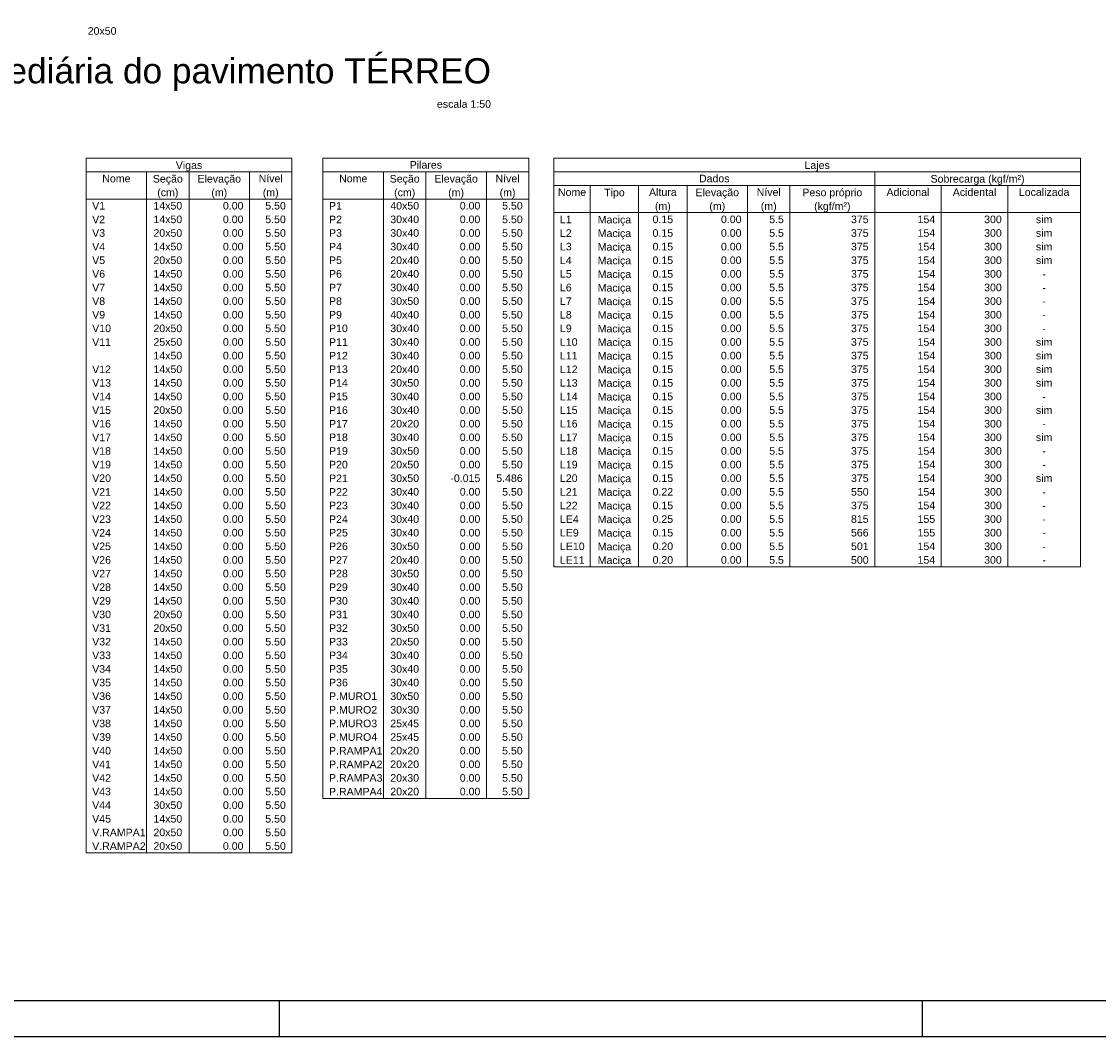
# Model space of a CAD drawing. Header units: millimetres. Extents: x 10 to 1250, y -62 to 528.
# Tile 96 of 193: x 63 to 93, y 133 to 162. Entities that reach past the tile are written whole.
import ezdxf

# ---------------------------------------------------------------- set-up
doc = ezdxf.new("R2010")
doc.units = ezdxf.units.MM
doc.header["$LTSCALE"] = 0.05
for name, color, linetype, lineweight in [('FO-Textos das vigas', 7, 'Continuous', 5), ('FO-Textos dos pilares', 7, 'Continuous', 5), ('FO-Títulos', 7, 'Continuous', 5)]:
    doc.layers.add(name, color=color, linetype=linetype, lineweight=lineweight)
doc.layers.add('FOLHA_PADRÃO', color=7, linetype='Continuous')
doc.styles.add('Arial', font='arial.ttf')

# ---------------------------------------------------------------- blocks, each defined once
blk = doc.blocks.new('A1EST. 1500')
at = {"layer": 'FOLHA_PADRÃO', "color": 1, "linetype": 'Continuous'}
for p, q in [((59.5, 0), (59.5, 1)), ((77.5, 0), (77.5, 1)), ((0, 0), (150.008, 0))]:
    blk.add_line(p, q, dxfattribs=at)
at = {"layer": 'FOLHA_PADRÃO', "color": 6, "linetype": 'Continuous'}
blk.add_lwpolyline([(149, 58.4), (149, 1), (1, 1), (1, 58.4), (149, 58.4)], dxfattribs=at)

msp = doc.modelspace()

# ---------------------------------------------------------------- linework, layer by layer
at = {"layer": 'FO-Textos das vigas'}
for p, q in [((64.3988, 157.7632), (70.1598, 157.7632)), ((64.3988, 157.7632), (64.3988, 138.3199)), ((70.1598, 157.7632), (70.1598, 138.3199)), ((77.4949, 157.7632), (92.2362, 157.7632)), ((77.4949, 157.7632), (77.4949, 157.3819)), ((92.2362, 157.7632), (92.2362, 157.3819)), ((64.3988, 157.3819), (70.1598, 157.3819)), ((66.0932, 157.3819), (66.0932, 138.3199)), ((67.2793, 157.3819), (67.2793, 138.3199)), ((68.9737, 157.3819), (68.9737, 138.3199)), ((77.4949, 157.3819), (92.2362, 157.3819)), ((77.4949, 157.3819), (92.2362, 157.3819)), ((77.4949, 157.3819), (77.4949, 146.326)), ((86.4753, 157.3819), (86.4753, 157.0007)), ((92.2362, 157.3819), (92.2362, 146.326)), ((77.4949, 157.0007), (92.2362, 157.0007)), ((78.5116, 157.0007), (78.5116, 146.326)), ((79.8671, 157.0007), (79.8671, 146.326)), ((81.2226, 157.0007), (81.2226, 146.326)), ((82.917, 157.0007), (82.917, 146.326)), ((84.1031, 157.0007), (84.1031, 146.326)), ((86.4753, 157.0007), (86.4753, 146.326)), ((88.3391, 157.0007), (88.3391, 146.326)), ((90.2029, 157.0007), (90.2029, 146.326)), ((64.3988, 156.6194), (70.1598, 156.6194)), ((77.4949, 156.2382), (92.2362, 156.2382)), ((77.4949, 146.326), (92.2362, 146.326)), ((64.3988, 138.3199), (70.1598, 138.3199))]:
    msp.add_line(p, q, dxfattribs=at)
at = {"layer": 'FO-Textos dos pilares'}
for p, q in [((71.0298, 157.7632), (76.7908, 157.7632)), ((71.0298, 157.7632), (71.0298, 139.8449)), ((76.7908, 157.7632), (76.7908, 139.8449)), ((71.0298, 157.3819), (76.7908, 157.3819)), ((72.7242, 157.3819), (72.7242, 139.8449)), ((73.9103, 157.3819), (73.9103, 139.8449)), ((75.6047, 157.3819), (75.6047, 139.8449)), ((71.0298, 156.6194), (76.7908, 156.6194)), ((71.0298, 139.8449), (76.7908, 139.8449))]:
    msp.add_line(p, q, dxfattribs=at)

# ---------------------------------------------------------------- block references
msp.add_blockref('A1EST. 1500', (10.3174, 133.1843))

# ---------------------------------------------------------------- texts
at = {"layer": 'FO-Textos das vigas', "linetype": 'Continuous', "char_height": 0.2118, "line_spacing_factor": 0.798, "style": 'Arial'}
for s, insert, attachment_point in [('Vigas', (67.2795, 157.3965), 8), ('Lajes', (84.8656, 157.3968), 8), ('Nível', (69.5668, 157.0854), 8), ('Nome', (65.246, 157.0854), 8), ('Seção', (66.6865, 157.0155), 8), ('Elevação', (68.1265, 157.0155), 8), ('Dados', (81.9851, 157.0854), 8), ('Sobrecarga (kgf/m²)', (89.3556, 157.0158), 8), ('(cm)', (66.6865, 156.6345), 8), ('(m)', (68.1265, 156.6345), 8), ('(m)', (69.5665, 156.6345), 8), ('Nome', (78.0033, 156.7042), 8), ('Tipo', (79.1896, 156.6338), 8), ('Altura', (80.5449, 156.7042), 8), ('Elevação', (82.0696, 156.6338), 8), ('Nível', (83.5101, 156.7042), 8), ('Peso próprio', (85.2896, 156.6338), 8), ('Adicional', (87.4072, 156.7042), 8), ('Acidental', (89.271, 156.7042), 8), ('Localizada', (91.2196, 156.7042), 8), ('V1', (64.5683, 156.3229), 7), ('14x50', (66.6863, 156.3229), 8), ('0.00', (68.8043, 156.3229), 9), ('5.50', (69.9904, 156.3229), 9), ('(m)', (80.5446, 156.2528), 8), ('(m)', (82.0696, 156.2528), 8), ('(m)', (83.5096, 156.2528), 8), ('(kgf/m²)', (85.2896, 156.2528), 8), ('V2', (64.5683, 155.9417), 7), ('14x50', (66.6863, 155.9417), 8), ('0.00', (68.8043, 155.9417), 9), ('5.50', (69.9904, 155.9417), 9), ('L1', (77.6644, 155.9417), 7), ('0.15', (80.5449, 155.9417), 8), ('0.00', (82.7476, 155.9417), 9), ('5.5', (83.9337, 155.9417), 9), ('375', (86.3058, 155.9417), 9), ('154', (88.1697, 155.9417), 9), ('300', (90.0335, 155.9417), 9), ('sim', (91.2196, 155.9417), 8), ('Maciça', (79.1896, 155.8718), 8), ('V3', (64.5683, 155.5604), 7), ('20x50', (66.6863, 155.5604), 8), ('0.00', (68.8043, 155.5604), 9), ('5.50', (69.9904, 155.5604), 9), ('L2', (77.6644, 155.5604), 7), ('Maciça', (79.1896, 155.4908), 8), ('0.15', (80.5449, 155.5604), 8), ('0.00', (82.7476, 155.5604), 9), ('5.5', (83.9337, 155.5604), 9), ('375', (86.3058, 155.5604), 9), ('154', (88.1697, 155.5604), 9), ('300', (90.0335, 155.5604), 9), ('sim', (91.2196, 155.5604), 8), ('V4', (64.5683, 155.1792), 7), ('14x50', (66.6863, 155.1792), 8), ('0.00', (68.8043, 155.1792), 9), ('5.50', (69.9904, 155.1792), 9), ('L3', (77.6644, 155.1792), 7), ('Maciça', (79.1896, 155.1098), 8), ('0.15', (80.5449, 155.1792), 8), ('0.00', (82.7476, 155.1792), 9), ('5.5', (83.9337, 155.1792), 9), ('375', (86.3058, 155.1792), 9), ('154', (88.1697, 155.1792), 9), ('300', (90.0335, 155.1792), 9), ('sim', (91.2196, 155.1792), 8), ('V5', (64.5683, 154.798), 7), ('20x50', (66.6863, 154.798), 8), ('0.00', (68.8043, 154.798), 9), ('5.50', (69.9904, 154.798), 9), ('L4', (77.6644, 154.798), 7), ('Maciça', (79.1896, 154.7278), 8), ('0.15', (80.5449, 154.798), 8), ('0.00', (82.7476, 154.798), 9), ('5.5', (83.9337, 154.798), 9), ('375', (86.3058, 154.798), 9), ('154', (88.1697, 154.798), 9), ('300', (90.0335, 154.798), 9), ('sim', (91.2196, 154.798), 8), ('V6', (64.5683, 154.4167), 7), ('14x50', (66.6863, 154.4167), 8), ('0.00', (68.8043, 154.4167), 9), ('5.50', (69.9904, 154.4167), 9), ('L5', (77.6644, 154.4167), 7), ('0.15', (80.5449, 154.4167), 8), ('0.00', (82.7476, 154.4167), 9), ('5.5', (83.9337, 154.4167), 9), ('375', (86.3058, 154.4167), 9), ('154', (88.1697, 154.4167), 9), ('300', (90.0335, 154.4167), 9), ('Maciça', (79.1896, 154.3468), 8), ('-', (91.2196, 154.4167), 8), ('V7', (64.5683, 154.0355), 7), ('14x50', (66.6863, 154.0355), 8), ('0.00', (68.8043, 154.0355), 9), ('5.50', (69.9904, 154.0355), 9), ('L6', (77.6644, 154.0355), 7), ('Maciça', (79.1896, 153.9658), 8), ('0.15', (80.5449, 154.0355), 8), ('0.00', (82.7476, 154.0355), 9), ('5.5', (83.9337, 154.0355), 9), ('375', (86.3058, 154.0355), 9), ('154', (88.1697, 154.0355), 9), ('300', (90.0335, 154.0355), 9), ('-', (91.2196, 154.0355), 8), ('V8', (64.5683, 153.6542), 7), ('14x50', (66.6863, 153.6542), 8), ('0.00', (68.8043, 153.6542), 9), ('5.50', (69.9904, 153.6542), 9), ('L7', (77.6644, 153.6542), 7), ('Maciça', (79.1896, 153.5848), 8), ('0.15', (80.5449, 153.6542), 8), ('0.00', (82.7476, 153.6542), 9), ('5.5', (83.9337, 153.6542), 9), ('375', (86.3058, 153.6542), 9), ('154', (88.1697, 153.6542), 9), ('300', (90.0335, 153.6542), 9), ('-', (91.2196, 153.6542), 8), ('V9', (64.5683, 153.273), 7), ('14x50', (66.6863, 153.273), 8), ('0.00', (68.8043, 153.273), 9), ('5.50', (69.9904, 153.273), 9), ('L8', (77.6644, 153.273), 7), ('Maciça', (79.1896, 153.2028), 8), ('0.15', (80.5449, 153.273), 8), ('0.00', (82.7476, 153.273), 9), ('5.5', (83.9337, 153.273), 9), ('375', (86.3058, 153.273), 9), ('154', (88.1697, 153.273), 9), ('300', (90.0335, 153.273), 9), ('V10', (64.5683, 152.8918), 7), ('20x50', (66.6863, 152.8918), 8), ('0.00', (68.8043, 152.8918), 9), ('5.50', (69.9904, 152.8918), 9), ('L9', (77.6644, 152.8918), 7), ('0.15', (80.5449, 152.8918), 8), ('0.00', (82.7476, 152.8918), 9), ('5.5', (83.9337, 152.8918), 9), ('375', (86.3058, 152.8918), 9), ('154', (88.1697, 152.8918), 9), ('300', (90.0335, 152.8918), 9), ('-', (91.2196, 153.273), 8), ('Maciça', (79.1896, 152.8218), 8), ('-', (91.2196, 152.8918), 8), ('V11', (64.5683, 152.5105), 7), ('25x50', (66.6863, 152.5105), 8), ('0.00', (68.8043, 152.5105), 9), ('5.50', (69.9904, 152.5105), 9), ('L10', (77.6644, 152.5105), 7), ('Maciça', (79.1896, 152.4408), 8), ('0.15', (80.5449, 152.5105), 8), ('0.00', (82.7476, 152.5105), 9), ('5.5', (83.9337, 152.5105), 9), ('375', (86.3058, 152.5105), 9), ('154', (88.1697, 152.5105), 9), ('300', (90.0335, 152.5105), 9), ('sim', (91.2196, 152.5105), 8), ('14x50', (66.6863, 152.1293), 8), ('0.00', (68.8043, 152.1293), 9), ('5.50', (69.9904, 152.1293), 9), ('L11', (77.6644, 152.1293), 7), ('Maciça', (79.1896, 152.0598), 8), ('0.15', (80.5449, 152.1293), 8), ('0.00', (82.7476, 152.1293), 9), ('5.5', (83.9337, 152.1293), 9), ('375', (86.3058, 152.1293), 9), ('154', (88.1697, 152.1293), 9), ('300', (90.0335, 152.1293), 9), ('sim', (91.2196, 152.1293), 8), ('V12', (64.5683, 151.748), 7), ('14x50', (66.6863, 151.748), 8), ('0.00', (68.8043, 151.748), 9), ('5.50', (69.9904, 151.748), 9), ('L12', (77.6644, 151.748), 7), ('Maciça', (79.1896, 151.6778), 8), ('0.15', (80.5449, 151.748), 8), ('0.00', (82.7476, 151.748), 9), ('5.5', (83.9337, 151.748), 9), ('375', (86.3058, 151.748), 9), ('154', (88.1697, 151.748), 9), ('300', (90.0335, 151.748), 9), ('sim', (91.2196, 151.748), 8), ('sim', (91.2196, 151.3668), 8), ('V13', (64.5683, 151.3668), 7), ('14x50', (66.6863, 151.3668), 8), ('0.00', (68.8043, 151.3668), 9), ('5.50', (69.9904, 151.3668), 9), ('L13', (77.6644, 151.3668), 7), ('Maciça', (79.1896, 151.2968), 8), ('0.15', (80.5449, 151.3668), 8), ('0.00', (82.7476, 151.3668), 9), ('5.5', (83.9337, 151.3668), 9), ('375', (86.3058, 151.3668), 9), ('154', (88.1697, 151.3668), 9), ('300', (90.0335, 151.3668), 9), ('V14', (64.5683, 150.9856), 7), ('14x50', (66.6863, 150.9856), 8), ('0.00', (68.8043, 150.9856), 9), ('5.50', (69.9904, 150.9856), 9), ('L14', (77.6644, 150.9856), 7), ('Maciça', (79.1896, 150.9158), 8), ('0.15', (80.5449, 150.9856), 8), ('0.00', (82.7476, 150.9856), 9), ('5.5', (83.9337, 150.9856), 9), ('375', (86.3058, 150.9856), 9), ('154', (88.1697, 150.9856), 9), ('300', (90.0335, 150.9856), 9), ('-', (91.2196, 150.9856), 8), ('V15', (64.5683, 150.6043), 7), ('20x50', (66.6863, 150.6043), 8), ('0.00', (68.8043, 150.6043), 9), ('5.50', (69.9904, 150.6043), 9), ('L15', (77.6644, 150.6043), 7), ('Maciça', (79.1896, 150.5348), 8), ('0.15', (80.5449, 150.6043), 8), ('0.00', (82.7476, 150.6043), 9), ('5.5', (83.9337, 150.6043), 9), ('375', (86.3058, 150.6043), 9), ('154', (88.1697, 150.6043), 9), ('300', (90.0335, 150.6043), 9), ('sim', (91.2196, 150.6043), 8), ('V16', (64.5683, 150.2231), 7), ('14x50', (66.6863, 150.2231), 8), ('0.00', (68.8043, 150.2231), 9), ('5.50', (69.9904, 150.2231), 9), ('L16', (77.6644, 150.2231), 7), ('0.15', (80.5449, 150.2231), 8), ('0.00', (82.7476, 150.2231), 9), ('5.5', (83.9337, 150.2231), 9), ('375', (86.3058, 150.2231), 9), ('154', (88.1697, 150.2231), 9), ('300', (90.0335, 150.2231), 9), ('Maciça', (79.1896, 150.1528), 8), ('-', (91.2196, 150.2231), 8), ('V17', (64.5683, 149.8418), 7), ('14x50', (66.6863, 149.8418), 8), ('0.00', (68.8043, 149.8418), 9), ('5.50', (69.9904, 149.8418), 9), ('L17', (77.6644, 149.8418), 7), ('Maciça', (79.1896, 149.7718), 8), ('0.15', (80.5449, 149.8418), 8), ('0.00', (82.7476, 149.8418), 9), ('5.5', (83.9337, 149.8418), 9), ('375', (86.3058, 149.8418), 9), ('154', (88.1697, 149.8418), 9), ('300', (90.0335, 149.8418), 9), ('sim', (91.2196, 149.8418), 8), ('V18', (64.5683, 149.4606), 7), ('14x50', (66.6863, 149.4606), 8), ('0.00', (68.8043, 149.4606), 9), ('5.50', (69.9904, 149.4606), 9), ('L18', (77.6644, 149.4606), 7), ('Maciça', (79.1896, 149.3908), 8), ('0.15', (80.5449, 149.4606), 8), ('0.00', (82.7476, 149.4606), 9), ('5.5', (83.9337, 149.4606), 9), ('375', (86.3058, 149.4606), 9), ('154', (88.1697, 149.4606), 9), ('300', (90.0335, 149.4606), 9), ('-', (91.2196, 149.4606), 8), ('V19', (64.5683, 149.0794), 7), ('14x50', (66.6863, 149.0794), 8), ('0.00', (68.8043, 149.0794), 9), ('5.50', (69.9904, 149.0794), 9), ('L19', (77.6644, 149.0794), 7), ('Maciça', (79.1896, 149.0098), 8), ('0.15', (80.5449, 149.0794), 8), ('0.00', (82.7476, 149.0794), 9), ('5.5', (83.9337, 149.0794), 9), ('375', (86.3058, 149.0794), 9), ('154', (88.1697, 149.0794), 9), ('300', (90.0335, 149.0794), 9), ('V20', (64.5683, 148.6981), 7), ('14x50', (66.6863, 148.6981), 8), ('0.00', (68.8043, 148.6981), 9), ('5.50', (69.9904, 148.6981), 9), ('L20', (77.6644, 148.6981), 7), ('0.15', (80.5449, 148.6981), 8), ('0.00', (82.7476, 148.6981), 9), ('5.5', (83.9337, 148.6981), 9), ('375', (86.3058, 148.6981), 9), ('154', (88.1697, 148.6981), 9), ('300', (90.0335, 148.6981), 9), ('sim', (91.2196, 148.6981), 8), ('-', (91.2196, 149.0794), 8), ('Maciça', (79.1896, 148.6278), 8), ('V21', (64.5683, 148.3169), 7), ('14x50', (66.6863, 148.3169), 8), ('0.00', (68.8043, 148.3169), 9), ('5.50', (69.9904, 148.3169), 9), ('L21', (77.6644, 148.3169), 7), ('Maciça', (79.1896, 148.2468), 8), ('0.22', (80.5449, 148.3169), 8), ('0.00', (82.7476, 148.3169), 9), ('5.5', (83.9337, 148.3169), 9), ('550', (86.3058, 148.3169), 9), ('154', (88.1697, 148.3169), 9), ('300', (90.0335, 148.3169), 9), ('-', (91.2196, 148.3169), 8), ('V22', (64.5683, 147.9356), 7), ('14x50', (66.6863, 147.9356), 8), ('0.00', (68.8043, 147.9356), 9), ('5.50', (69.9904, 147.9356), 9), ('L22', (77.6644, 147.9356), 7), ('Maciça', (79.1896, 147.8658), 8), ('0.15', (80.5449, 147.9356), 8), ('0.00', (82.7476, 147.9356), 9), ('5.5', (83.9337, 147.9356), 9), ('375', (86.3058, 147.9356), 9), ('154', (88.1697, 147.9356), 9), ('300', (90.0335, 147.9356), 9), ('-', (91.2196, 147.9356), 8), ('V23', (64.5683, 147.5544), 7), ('14x50', (66.6863, 147.5544), 8), ('0.00', (68.8043, 147.5544), 9), ('5.50', (69.9904, 147.5544), 9), ('LE4', (77.6644, 147.5544), 7), ('Maciça', (79.1896, 147.4848), 8), ('0.25', (80.5449, 147.5544), 8), ('0.00', (82.7476, 147.5544), 9), ('5.5', (83.9337, 147.5544), 9), ('815', (86.3058, 147.5544), 9), ('155', (88.1697, 147.5544), 9), ('300', (90.0335, 147.5544), 9), ('V24', (64.5683, 147.1732), 7), ('14x50', (66.6863, 147.1732), 8), ('0.00', (68.8043, 147.1732), 9), ('5.50', (69.9904, 147.1732), 9), ('LE9', (77.6644, 147.1732), 7), ('0.15', (80.5449, 147.1732), 8), ('0.00', (82.7476, 147.1732), 9), ('5.5', (83.9337, 147.1732), 9), ('566', (86.3058, 147.1732), 9), ('155', (88.1697, 147.1732), 9), ('300', (90.0335, 147.1732), 9), ('-', (91.2196, 147.5544), 8), ('Maciça', (79.1896, 147.1028), 8), ('-', (91.2196, 147.1732), 8), ('V25', (64.5683, 146.7919), 7), ('14x50', (66.6863, 146.7919), 8), ('0.00', (68.8043, 146.7919), 9), ('5.50', (69.9904, 146.7919), 9), ('LE10', (77.6644, 146.7919), 7), ('Maciça', (79.1896, 146.7218), 8), ('0.20', (80.5449, 146.7919), 8), ('0.00', (82.7476, 146.7919), 9), ('5.5', (83.9337, 146.7919), 9), ('501', (86.3058, 146.7919), 9), ('154', (88.1697, 146.7919), 9), ('300', (90.0335, 146.7919), 9), ('-', (91.2196, 146.7919), 8), ('V26', (64.5683, 146.4107), 7), ('14x50', (66.6863, 146.4107), 8), ('0.00', (68.8043, 146.4107), 9), ('5.50', (69.9904, 146.4107), 9), ('LE11', (77.6644, 146.4107), 7), ('Maciça', (79.1896, 146.3408), 8), ('0.20', (80.5449, 146.4107), 8), ('0.00', (82.7476, 146.4107), 9), ('5.5', (83.9337, 146.4107), 9), ('500', (86.3058, 146.4107), 9), ('154', (88.1697, 146.4107), 9), ('300', (90.0335, 146.4107), 9), ('-', (91.2196, 146.4107), 8), ('V27', (64.5683, 146.0294), 7), ('14x50', (66.6863, 146.0294), 8), ('0.00', (68.8043, 146.0294), 9), ('5.50', (69.9904, 146.0294), 9), ('V28', (64.5683, 145.6482), 7), ('14x50', (66.6863, 145.6482), 8), ('0.00', (68.8043, 145.6482), 9), ('5.50', (69.9904, 145.6482), 9), ('V29', (64.5683, 145.267), 7), ('14x50', (66.6863, 145.267), 8), ('0.00', (68.8043, 145.267), 9), ('5.50', (69.9904, 145.267), 9), ('V30', (64.5683, 144.8857), 7), ('20x50', (66.6863, 144.8857), 8), ('0.00', (68.8043, 144.8857), 9), ('5.50', (69.9904, 144.8857), 9), ('V31', (64.5683, 144.5045), 7), ('20x50', (66.6863, 144.5045), 8), ('0.00', (68.8043, 144.5045), 9), ('5.50', (69.9904, 144.5045), 9), ('V32', (64.5683, 144.1232), 7), ('14x50', (66.6863, 144.1232), 8), ('0.00', (68.8043, 144.1232), 9), ('5.50', (69.9904, 144.1232), 9), ('V33', (64.5683, 143.742), 7), ('14x50', (66.6863, 143.742), 8), ('0.00', (68.8043, 143.742), 9), ('5.50', (69.9904, 143.742), 9), ('V34', (64.5683, 143.3608), 7), ('14x50', (66.6863, 143.3608), 8), ('0.00', (68.8043, 143.3608), 9), ('5.50', (69.9904, 143.3608), 9), ('V35', (64.5683, 142.9795), 7), ('14x50', (66.6863, 142.9795), 8), ('0.00', (68.8043, 142.9795), 9), ('5.50', (69.9904, 142.9795), 9), ('V36', (64.5683, 142.5983), 7), ('14x50', (66.6863, 142.5983), 8), ('0.00', (68.8043, 142.5983), 9), ('5.50', (69.9904, 142.5983), 9), ('V37', (64.5683, 142.217), 7), ('14x50', (66.6863, 142.217), 8), ('0.00', (68.8043, 142.217), 9), ('5.50', (69.9904, 142.217), 9), ('V38', (64.5683, 141.8358), 7), ('14x50', (66.6863, 141.8358), 8), ('0.00', (68.8043, 141.8358), 9), ('5.50', (69.9904, 141.8358), 9), ('V39', (64.5683, 141.4546), 7), ('14x50', (66.6863, 141.4546), 8), ('0.00', (68.8043, 141.4546), 9), ('5.50', (69.9904, 141.4546), 9), ('V40', (64.5683, 141.0733), 7), ('14x50', (66.6863, 141.0733), 8), ('0.00', (68.8043, 141.0733), 9), ('5.50', (69.9904, 141.0733), 9), ('V41', (64.5683, 140.6921), 7), ('14x50', (66.6863, 140.6921), 8), ('0.00', (68.8043, 140.6921), 9), ('5.50', (69.9904, 140.6921), 9), ('V42', (64.5683, 140.3108), 7), ('14x50', (66.6863, 140.3108), 8), ('0.00', (68.8043, 140.3108), 9), ('5.50', (69.9904, 140.3108), 9), ('V43', (64.5683, 139.9296), 7), ('14x50', (66.6863, 139.9296), 8), ('0.00', (68.8043, 139.9296), 9), ('5.50', (69.9904, 139.9296), 9), ('V44', (64.5683, 139.5484), 7), ('30x50', (66.6863, 139.5484), 8), ('0.00', (68.8043, 139.5484), 9), ('5.50', (69.9904, 139.5484), 9), ('V45', (64.5683, 139.1671), 7), ('14x50', (66.6863, 139.1671), 8), ('0.00', (68.8043, 139.1671), 9), ('5.50', (69.9904, 139.1671), 9), ('V.RAMPA1', (64.5683, 138.7859), 7), ('20x50', (66.6863, 138.7859), 8), ('0.00', (68.8043, 138.7859), 9), ('5.50', (69.9904, 138.7859), 9), ('V.RAMPA2', (64.5683, 138.4046), 7), ('20x50', (66.6863, 138.4046), 8), ('0.00', (68.8043, 138.4046), 9), ('5.50', (69.9904, 138.4046), 9)]:
    msp.add_mtext(s, dxfattribs=dict(at, insert=insert, attachment_point=attachment_point))
at = {"layer": 'FO-Textos dos pilares', "linetype": 'Continuous', "char_height": 0.2118, "line_spacing_factor": 0.798, "style": 'Arial'}
for s, insert, attachment_point in [('20x50', (64.8466, 161.214), 8), ('Pilares', (73.9103, 157.4666), 8), ('Nível', (76.1977, 157.0854), 8), ('Nome', (71.877, 157.0854), 8), ('Seção', (73.3174, 157.0159), 8), ('Elevação', (74.7574, 157.0159), 8), ('(cm)', (73.3174, 156.6339), 8), ('(m)', (74.7574, 156.6339), 8), ('(m)', (76.1974, 156.6339), 8), ('P1', (71.1992, 156.3229), 7), ('40x50', (73.3172, 156.3229), 8), ('0.00', (75.4352, 156.3229), 9), ('5.50', (76.6213, 156.3229), 9), ('P2', (71.1992, 155.9417), 7), ('30x40', (73.3172, 155.9417), 8), ('0.00', (75.4352, 155.9417), 9), ('5.50', (76.6213, 155.9417), 9), ('P3', (71.1992, 155.5604), 7), ('30x40', (73.3172, 155.5604), 8), ('0.00', (75.4352, 155.5604), 9), ('5.50', (76.6213, 155.5604), 9), ('P4', (71.1992, 155.1792), 7), ('30x40', (73.3172, 155.1792), 8), ('0.00', (75.4352, 155.1792), 9), ('5.50', (76.6213, 155.1792), 9), ('P5', (71.1992, 154.798), 7), ('20x40', (73.3172, 154.798), 8), ('0.00', (75.4352, 154.798), 9), ('5.50', (76.6213, 154.798), 9), ('P6', (71.1992, 154.4167), 7), ('20x40', (73.3172, 154.4167), 8), ('0.00', (75.4352, 154.4167), 9), ('5.50', (76.6213, 154.4167), 9), ('P7', (71.1992, 154.0355), 7), ('30x40', (73.3172, 154.0355), 8), ('0.00', (75.4352, 154.0355), 9), ('5.50', (76.6213, 154.0355), 9), ('P8', (71.1992, 153.6542), 7), ('30x50', (73.3172, 153.6542), 8), ('0.00', (75.4352, 153.6542), 9), ('5.50', (76.6213, 153.6542), 9), ('P9', (71.1992, 153.273), 7), ('40x40', (73.3172, 153.273), 8), ('0.00', (75.4352, 153.273), 9), ('5.50', (76.6213, 153.273), 9), ('P10', (71.1992, 152.8918), 7), ('30x40', (73.3172, 152.8918), 8), ('0.00', (75.4352, 152.8918), 9), ('5.50', (76.6213, 152.8918), 9), ('P11', (71.1992, 152.5105), 7), ('30x40', (73.3172, 152.5105), 8), ('0.00', (75.4352, 152.5105), 9), ('5.50', (76.6213, 152.5105), 9), ('P12', (71.1992, 152.1293), 7), ('30x40', (73.3172, 152.1293), 8), ('0.00', (75.4352, 152.1293), 9), ('5.50', (76.6213, 152.1293), 9), ('P13', (71.1992, 151.748), 7), ('20x40', (73.3172, 151.748), 8), ('0.00', (75.4352, 151.748), 9), ('5.50', (76.6213, 151.748), 9), ('P14', (71.1992, 151.3668), 7), ('30x50', (73.3172, 151.3668), 8), ('0.00', (75.4352, 151.3668), 9), ('5.50', (76.6213, 151.3668), 9), ('P15', (71.1992, 150.9856), 7), ('30x40', (73.3172, 150.9856), 8), ('0.00', (75.4352, 150.9856), 9), ('5.50', (76.6213, 150.9856), 9), ('P16', (71.1992, 150.6043), 7), ('30x40', (73.3172, 150.6043), 8), ('0.00', (75.4352, 150.6043), 9), ('5.50', (76.6213, 150.6043), 9), ('P17', (71.1992, 150.2231), 7), ('20x20', (73.3172, 150.2231), 8), ('0.00', (75.4352, 150.2231), 9), ('5.50', (76.6213, 150.2231), 9), ('P18', (71.1992, 149.8418), 7), ('30x40', (73.3172, 149.8418), 8), ('0.00', (75.4352, 149.8418), 9), ('5.50', (76.6213, 149.8418), 9), ('P19', (71.1992, 149.4606), 7), ('30x50', (73.3172, 149.4606), 8), ('0.00', (75.4352, 149.4606), 9), ('5.50', (76.6213, 149.4606), 9), ('P20', (71.1992, 149.0794), 7), ('20x50', (73.3172, 149.0794), 8), ('0.00', (75.4352, 149.0794), 9), ('5.50', (76.6213, 149.0794), 9), ('P21', (71.1992, 148.6981), 7), ('30x50', (73.3172, 148.6981), 8), ('-0.015', (75.4352, 148.6981), 9), ('5.486', (76.6213, 148.6981), 9), ('P22', (71.1992, 148.3169), 7), ('30x40', (73.3172, 148.3169), 8), ('0.00', (75.4352, 148.3169), 9), ('5.50', (76.6213, 148.3169), 9), ('P23', (71.1992, 147.9356), 7), ('30x40', (73.3172, 147.9356), 8), ('0.00', (75.4352, 147.9356), 9), ('5.50', (76.6213, 147.9356), 9), ('P24', (71.1992, 147.5544), 7), ('30x40', (73.3172, 147.5544), 8), ('0.00', (75.4352, 147.5544), 9), ('5.50', (76.6213, 147.5544), 9), ('P25', (71.1992, 147.1732), 7), ('30x40', (73.3172, 147.1732), 8), ('0.00', (75.4352, 147.1732), 9), ('5.50', (76.6213, 147.1732), 9), ('P26', (71.1992, 146.7919), 7), ('30x50', (73.3172, 146.7919), 8), ('0.00', (75.4352, 146.7919), 9), ('5.50', (76.6213, 146.7919), 9), ('P27', (71.1992, 146.4107), 7), ('20x40', (73.3172, 146.4107), 8), ('0.00', (75.4352, 146.4107), 9), ('5.50', (76.6213, 146.4107), 9), ('P28', (71.1992, 146.0294), 7), ('30x50', (73.3172, 146.0294), 8), ('0.00', (75.4352, 146.0294), 9), ('5.50', (76.6213, 146.0294), 9), ('P29', (71.1992, 145.6482), 7), ('30x40', (73.3172, 145.6482), 8), ('0.00', (75.4352, 145.6482), 9), ('5.50', (76.6213, 145.6482), 9), ('P30', (71.1992, 145.267), 7), ('30x40', (73.3172, 145.267), 8), ('0.00', (75.4352, 145.267), 9), ('5.50', (76.6213, 145.267), 9), ('P31', (71.1992, 144.8857), 7), ('30x40', (73.3172, 144.8857), 8), ('0.00', (75.4352, 144.8857), 9), ('5.50', (76.6213, 144.8857), 9), ('P32', (71.1992, 144.5045), 7), ('30x50', (73.3172, 144.5045), 8), ('0.00', (75.4352, 144.5045), 9), ('5.50', (76.6213, 144.5045), 9), ('P33', (71.1992, 144.1232), 7), ('20x50', (73.3172, 144.1232), 8), ('0.00', (75.4352, 144.1232), 9), ('5.50', (76.6213, 144.1232), 9), ('P34', (71.1992, 143.742), 7), ('30x40', (73.3172, 143.742), 8), ('0.00', (75.4352, 143.742), 9), ('5.50', (76.6213, 143.742), 9), ('P35', (71.1992, 143.3608), 7), ('30x40', (73.3172, 143.3608), 8), ('0.00', (75.4352, 143.3608), 9), ('5.50', (76.6213, 143.3608), 9), ('P36', (71.1992, 142.9795), 7), ('30x40', (73.3172, 142.9795), 8), ('0.00', (75.4352, 142.9795), 9), ('5.50', (76.6213, 142.9795), 9), ('P.MURO1', (71.1992, 142.5983), 7), ('30x50', (73.3172, 142.5983), 8), ('0.00', (75.4352, 142.5983), 9), ('5.50', (76.6213, 142.5983), 9), ('P.MURO2', (71.1992, 142.217), 7), ('30x30', (73.3172, 142.217), 8), ('0.00', (75.4352, 142.217), 9), ('5.50', (76.6213, 142.217), 9), ('P.MURO3', (71.1992, 141.8358), 7), ('25x45', (73.3172, 141.8358), 8), ('0.00', (75.4352, 141.8358), 9), ('5.50', (76.6213, 141.8358), 9), ('P.MURO4', (71.1992, 141.4546), 7), ('25x45', (73.3172, 141.4546), 8), ('0.00', (75.4352, 141.4546), 9), ('5.50', (76.6213, 141.4546), 9), ('P.RAMPA1', (71.1992, 141.0733), 7), ('20x20', (73.3172, 141.0733), 8), ('0.00', (75.4352, 141.0733), 9), ('5.50', (76.6213, 141.0733), 9), ('P.RAMPA2', (71.1992, 140.6921), 7), ('20x20', (73.3172, 140.6921), 8), ('0.00', (75.4352, 140.6921), 9), ('5.50', (76.6213, 140.6921), 9), ('P.RAMPA3', (71.1992, 140.3108), 7), ('20x30', (73.3172, 140.3108), 8), ('0.00', (75.4352, 140.3108), 9), ('5.50', (76.6213, 140.3108), 9), ('P.RAMPA4', (71.1992, 139.9296), 7), ('20x20', (73.3172, 139.9296), 8), ('0.00', (75.4352, 139.9296), 9), ('5.50', (76.6213, 139.9296), 9)]:
    msp.add_mtext(s, dxfattribs=dict(at, insert=insert, attachment_point=attachment_point))
at = {"layer": 'FO-Títulos', "linetype": 'Continuous', "insert": (75.7341, 159.6421), "char_height": 0.706, "width": 23.487407, "attachment_point": 9, "line_spacing_factor": 0.798, "style": 'Arial'}
msp.add_mtext('Forma intermediária do pavimento TÉRREO ', dxfattribs=at)
at = {"layer": 'FO-Títulos', "linetype": 'Continuous', "insert": (75.7337, 159.1702), "char_height": 0.2118, "attachment_point": 9, "line_spacing_factor": 0.798, "style": 'Arial'}
msp.add_mtext('escala 1:50', dxfattribs=at)

doc.saveas('drawing.dxf')
